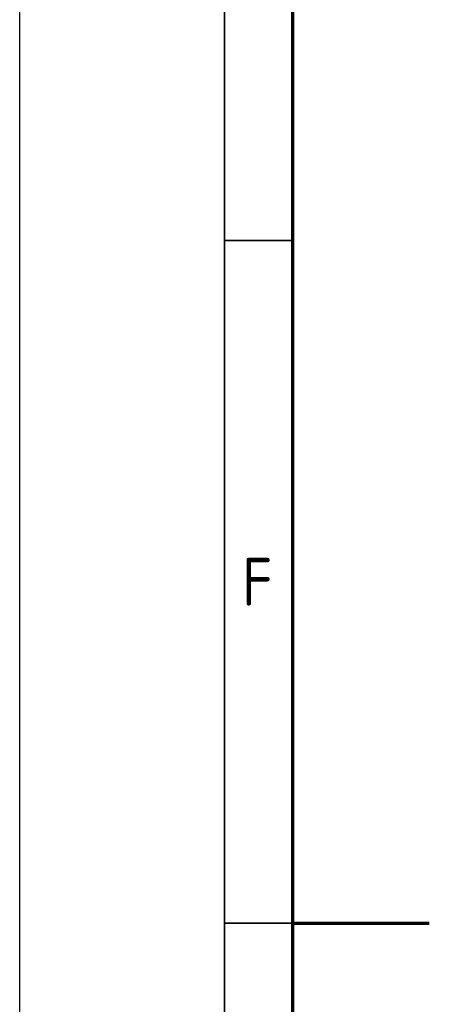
# Model space of a CAD drawing. Header units: millimetres. Extents: x -197461 to 862495, y -970068 to 63888.
# Tile 143 of 205: x -171735 to -167665, y -144011 to -134228. Entities that reach past the tile are written whole.
import ezdxf

# ---------------------------------------------------------------- set-up
doc = ezdxf.new("R2010")
doc.units = ezdxf.units.MM
doc.layers.add('Rasējuma lapa', color=7, linetype='CONTINUOUS')
doc.styles.add('ISO', font='iso')

# ---------------------------------------------------------------- blocks, each defined once
blk = doc.blocks.new('A1_L')
at = {"layer": 'Rasējuma lapa'}
blk.add_line((-841, 0), (-841, 594), dxfattribs=at)
at = {"layer": 'Rasējuma lapa', "lineweight": 35}
for p, q in [((-826, 5), (-826, 589)), ((-821, 347), (-826, 347)), ((-821, 297), (-826, 297))]:
    blk.add_line(p, q, dxfattribs=at)
at = {"layer": 'Rasējuma lapa', "lineweight": 70}
for p, q in [((-821, 10), (-821, 584)), ((-821, 297), (-811, 297))]:
    blk.add_line(p, q, dxfattribs=at)
at = {"layer": 'Rasējuma lapa', "style": 'ISO'}
blk.add_text('F', height=3.5, dxfattribs=at).set_placement((-824.725, 320.25))
blk = doc.blocks.new('*U1255')
at = {"layer": 'Rasējuma lapa'}
blk.add_blockref('A1_L', (0, 0), dxfattribs=at)

msp = doc.modelspace()

# ---------------------------------------------------------------- block references
at = {"layer": 'Rasējuma lapa', "xscale": 135.6730224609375, "yscale": 135.6730224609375, "zscale": 135.6730224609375}
msp.add_blockref('*U1255', (-57633.98768, -183500.00039), dxfattribs=at)

doc.saveas('drawing.dxf')
